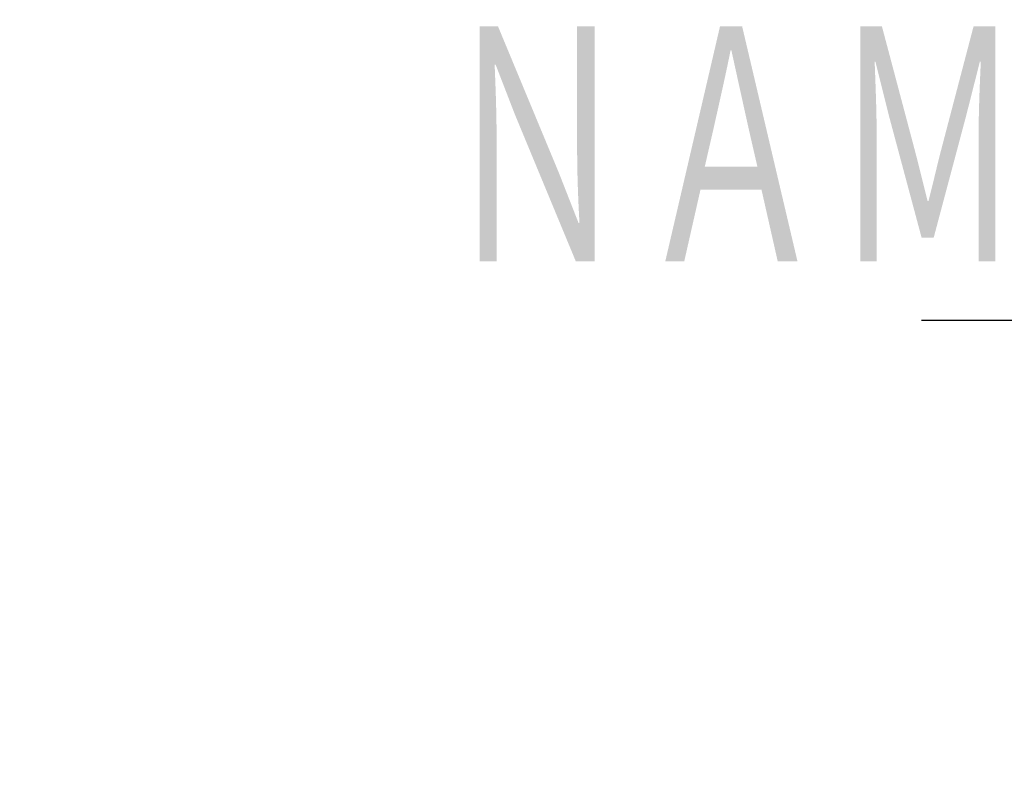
# Model space of a CAD drawing. Header units: millimetres. Extents: x 0 to 594, y 0 to 420.
# Tile 94 of 112: x 512 to 531, y 245 to 259. Entities that reach past the tile are written whole.
import ezdxf

# ---------------------------------------------------------------- set-up
doc = ezdxf.new("R2010")
doc.units = ezdxf.units.MM
doc.header["$LTSCALE"] = 0.257233
doc.layers.add('NoLayerName_001', color=7, linetype='Continuous')
doc.styles.get("Standard").update_dxf_attribs({"font": 'txt', "bigfont": 'extfont2'})
doc.dimstyles.get("Standard").update_dxf_attribs({"dimtxt": 2.5, "dimasz": 2.5, "dimexe": 1, "dimexo": 1, "dimtad": 1, "dimdec": 3, "dimzin": 0, "dimdsep": 46, "dimtxsty": 'Standard', "dimcen": 2.5, "dimadec": 3, "dimazin": 0, "dimtfac": 0.75, "dimtdec": 3, "dimtmove": 0, "dimatfit": 3, "dimfxl": 1, "dimarcsym": 0})

msp = doc.modelspace()

# ---------------------------------------------------------------- texts
at = {"layer": 'NoLayerName_001', "color": 3, "linetype": 'Continuous', "lineweight": 13, "insert": (556.5743, 254.4594), "char_height": 4.949795, "attachment_point": 9, "line_spacing_factor": 0.771429}
msp.add_mtext('\\A1;\\W0.6667;ＮＡＭＥ\u3000ＰＬＡＴＥ', dxfattribs=at)

# ---------------------------------------------------------------- leaders
at = {"layer": 'NoLayerName_001', "color": 3, "linetype": 'Continuous', "lineweight": 13, "annotation_type": 0, "has_hookline": 1, "hookline_direction": 1, "text_width": 27.3431}
msp.add_leader([(548.4332, 181.7701), (557.502, 191.9057), (559.3207, 253.8344), (557.1993, 253.8344)], dimstyle='Standard', override={"dimtxt": 4.949795, "dimasz": 2.121341, "dimldrblk": 'OPEN30'}, dxfattribs=at)

doc.saveas('drawing.dxf')
